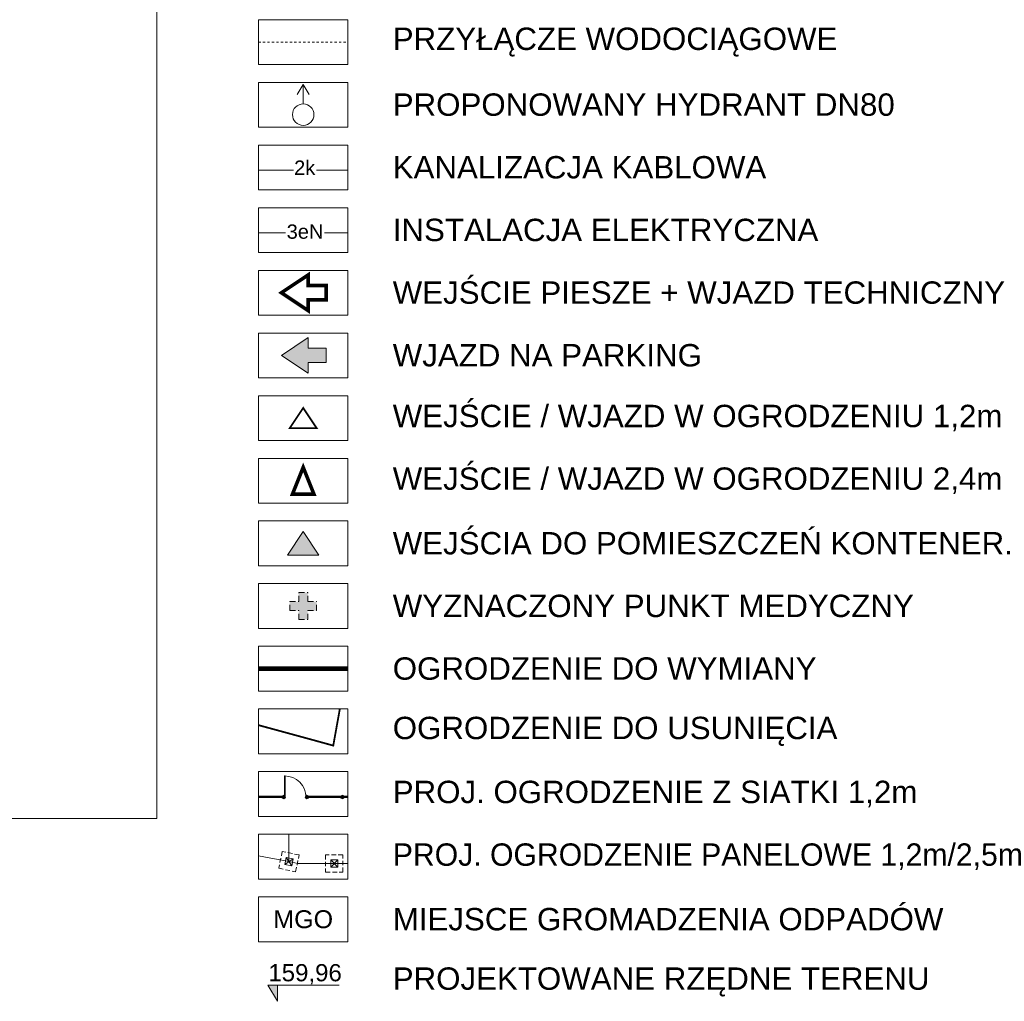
# Model space of a CAD drawing. Header units: millimetres. Extents: x 1962 to 3194, y -795 to -219.
# Tile 110 of 256: x 2373 to 2483, y -730 to -621. Entities that reach past the tile are written whole.
import ezdxf

# ---------------------------------------------------------------- set-up
doc = ezdxf.new("R2010")
doc.units = ezdxf.units.MM
doc.linetypes.add('HIDDEN', pattern=[9.525, 6.35, -3.175])
doc.linetypes.add('L_0_45', pattern=[0.5, 0.25, -0.25])
doc.layers.get('0').update_dxf_attribs({"lineweight": 5})
doc.layers.get('Defpoints').update_dxf_attribs({"lineweight": 9})
for name, color, linetype, lineweight in [('A_hidden', 137, 'HIDDEN', 9), ('A_koty wysokośc.', 53, 'Continuous', 9), ('A_mapa projektowa', 253, 'Continuous', 9), ('A_obiekty kontenery', 152, 'Continuous', 9), ('A_obiekty kontenery opisy', 142, 'Continuous', 9), ('A_ogrodzenie 1_2m', 34, 'Continuous', 9), ('A_ogrodzenie 2_4m', 45, 'Continuous', 9), ('A_opisy', 13, 'Continuous', 9), ('A_usunięcia', 1, 'Continuous', 9), ('IE_kk', 30, 'Continuous', 9), ('IE_nn', 1, 'Continuous', 9), ('S-woda', 160, 'Continuous', 5)]:
    doc.layers.add(name, color=color, linetype=linetype, lineweight=lineweight)
doc.styles.get("Standard").update_dxf_attribs({"font": 'arial.ttf'})
picture_1 = doc.add_image_def('image1.tif', size_in_pixel=(3404, 2413))

# ---------------------------------------------------------------- blocks, each defined once
blk = doc.blocks.new('zw$D434')
at = {"layer": 'A_opisy'}
h = blk.add_hatch(color=256, dxfattribs=at)
h.dxf.hatch_style = 1
h.paths.add_polyline_path([(-0.271, -1.529), (0.273, -1.782), (0, 0), (-1.54, -0.937), (-0.996, -1.191), (-1.418, -2.097), (-0.693, -2.435)])
blk.add_lwpolyline([(-0.271, -1.529), (0.273, -1.782), (0, 0), (-1.54, -0.937), (-0.996, -1.191), (-1.418, -2.097), (-0.693, -2.435)], close=True, dxfattribs=at)
blk = doc.blocks.new('zw$72B4')
at = {"layer": 'A_ogrodzenie 2_4m'}
for p, q in [((0.05, -0.05), (-0.05, 0.05)), ((-0.05, -0.05), (0.05, 0.05))]:
    blk.add_line(p, q, dxfattribs=at)
at = {"layer": 'A_ogrodzenie 2_4m', "linetype": 'HIDDEN', "ltscale": 0.01}
blk.add_lwpolyline([(-0.12, 0.12), (-0.12, -0.12), (0.12, -0.12), (0.12, 0.12)], close=True, dxfattribs=at)
at = {"layer": 'A_ogrodzenie 2_4m'}
blk.add_lwpolyline([(-0.05, 0.05), (-0.05, -0.05), (0.05, -0.05), (0.05, 0.05)], close=True, dxfattribs=at)
blk = doc.blocks.new('zw$5BF2')
at = {"layer": 'A_obiekty kontenery opisy'}
h = blk.add_hatch(color=256, dxfattribs=at)
h.dxf.hatch_style = 1
h.paths.add_polyline_path([(-0.75, 0.5), (0, 0), (-0.75, -0.5)])
blk.add_lwpolyline([(-0.75, 0.5), (0, 0), (-0.75, -0.5)], close=True, dxfattribs=at)
blk = doc.blocks.new('zw$B760')
at = {"layer": 'A_ogrodzenie 1_2m'}
h = blk.add_hatch(color=256, dxfattribs=at)
h.dxf.hatch_style = 1
edge = h.paths.add_edge_path()
edge.add_ellipse((0, 0), major_axis=(0.1, 0), ratio=1, start_angle=0, end_angle=360)
blk.add_circle((0, 0), 0.1, dxfattribs=at)
blk = doc.blocks.new('zw$CA91')
at = {"layer": 'A_koty wysokośc.'}
h = blk.add_hatch(color=256, dxfattribs=at)
h.dxf.hatch_style = 1
h.paths.add_polyline_path([(-0.448, 0.753), (0, 0), (0, 0.753)])
blk.add_lwpolyline([(2.874, 0.753), (-0.448, 0.753), (0, 0), (0, 0.753)], dxfattribs=at)

msp = doc.modelspace()

# ---------------------------------------------------------------- hatches: boundary and pattern name
h = msp.add_hatch(color=1)
h.dxf.hatch_style = 1
h.paths.add_polyline_path([(2403.4062, -686.5832), (2404.4062, -686.5832), (2404.4062, -687.5832), (2405.4062, -687.5832), (2405.4062, -686.5832), (2406.4062, -686.5832), (2406.4062, -685.5832), (2405.4062, -685.5832), (2405.4062, -684.5832), (2404.4062, -684.5832), (2404.4062, -685.5832), (2403.4062, -685.5832)])

# ---------------------------------------------------------------- linework, layer by layer
at = {"layer": 'A_hidden', "linetype": 'HIDDEN', "ltscale": 0.1}
for p, q in [((2404.4062, -685.5832), (2404.4062, -684.5832)), ((2404.4062, -684.5832), (2405.4062, -684.5832)), ((2405.4062, -685.5832), (2405.4062, -684.5832)), ((2403.4062, -685.5832), (2404.4062, -685.5832)), ((2403.4062, -686.5832), (2403.4062, -685.5832)), ((2405.4062, -685.5832), (2406.4062, -685.5832)), ((2406.4062, -686.5832), (2406.4062, -685.5832)), ((2403.4062, -686.5832), (2404.4062, -686.5832)), ((2404.4062, -687.5832), (2404.4062, -686.5832)), ((2405.4062, -687.5832), (2405.4062, -686.5832)), ((2405.4062, -686.5832), (2406.4062, -686.5832)), ((2404.4062, -687.5832), (2405.4062, -687.5832))]:
    msp.add_line(p, q, dxfattribs=at)
at = {"layer": 'A_ogrodzenie 1_2m'}
for p, q in [((2399.9062, -707.3206), (2402.7241, -707.3206)), ((2399.9062, -707.3806), (2402.6325, -707.3806)), ((2399.9062, -707.4606), (2402.6325, -707.4606)), ((2405.3241, -707.3206), (2409.9062, -707.3206)), ((2405.4158, -707.3806), (2409.9062, -707.3806)), ((2405.4158, -707.4606), (2409.9062, -707.4606))]:
    msp.add_line(p, q, dxfattribs=at)
msp.add_lwpolyline([(2402.8241, -705.0606), (2402.9041, -705.0606), (2402.9041, -707.4606), (2402.8241, -707.4606)], close=True, dxfattribs=at)
msp.add_arc((2402.8241, -707.4606), 2.4, 360, 90, dxfattribs=at)
at = {"layer": 'A_ogrodzenie 2_4m'}
for points in [[(2409.9062, -714.8402), (2404.3147, -714.8402), (2403.3147, -714.635), (2403.3147, -714.635), (2403.3147, -711.5832)], [(2403.3147, -714.635), (2399.9062, -714.0036)]]:
    msp.add_lwpolyline(points, dxfattribs=at)
at = {"layer": 'A_opisy'}
for points, const_width in [([(2405.4715, -650.2832), (2405.4715, -649.0832), (2402.4715, -651.0832), (2405.4715, -653.0832), (2405.4715, -651.8832), (2407.4715, -651.8832), (2407.4715, -650.2832)], 0.4), ([(2403.4062, -666.2082), (2404.9062, -663.9582), (2406.4062, -666.2082)], 0.2), ([(2404.9062, -670.5832), (2403.7062, -673.5832), (2406.1062, -673.5832)], 0.4)]:
    msp.add_lwpolyline(points, close=True, dxfattribs=dict(at, const_width=const_width))
at = {"layer": 'A_usunięcia', "color": 2, "linetype": 'HIDDEN', "ltscale": 0.1, "const_width": 0.5}
msp.add_lwpolyline([(2399.9062, -693.0832), (2409.9062, -693.0832)], dxfattribs=at)
at = {"layer": 'A_usunięcia', "linetype": 'HIDDEN', "ltscale": 0.2, "const_width": 0.2}
msp.add_lwpolyline([(2399.9062, -699.3887), (2405.7235, -700.9731), (2408.262, -701.6731), (2408.9968, -697.5832)], dxfattribs=at)
at = {"layer": 'Defpoints'}
for points in [[(2399.9062, -625.5832), (2409.9062, -625.5832), (2409.9062, -620.5832), (2399.9062, -620.5832)], [(2399.9062, -632.5832), (2409.9062, -632.5832), (2409.9062, -627.5832), (2399.9062, -627.5832)], [(2399.9062, -639.5832), (2409.9062, -639.5832), (2409.9062, -634.5832), (2399.9062, -634.5832)], [(2399.9062, -646.5832), (2409.9062, -646.5832), (2409.9062, -641.5832), (2399.9062, -641.5832)], [(2399.9062, -653.5832), (2409.9062, -653.5832), (2409.9062, -648.5832), (2399.9062, -648.5832)], [(2399.9062, -660.5832), (2409.9062, -660.5832), (2409.9062, -655.5832), (2399.9062, -655.5832)], [(2399.9062, -667.5832), (2409.9062, -667.5832), (2409.9062, -662.5832), (2399.9062, -662.5832)], [(2399.9062, -674.5832), (2409.9062, -674.5832), (2409.9062, -669.5832), (2399.9062, -669.5832)], [(2399.9062, -681.5832), (2409.9062, -681.5832), (2409.9062, -676.5832), (2399.9062, -676.5832)], [(2399.9062, -688.5832), (2409.9062, -688.5832), (2409.9062, -683.5832), (2399.9062, -683.5832)], [(2399.9062, -695.5832), (2409.9062, -695.5832), (2409.9062, -690.5832), (2399.9062, -690.5832)], [(2399.9062, -702.5832), (2409.9062, -702.5832), (2409.9062, -697.5832), (2399.9062, -697.5832)], [(2399.9062, -709.5832), (2409.9062, -709.5832), (2409.9062, -704.5832), (2399.9062, -704.5832)], [(2399.9062, -716.5832), (2409.9062, -716.5832), (2409.9062, -711.5832), (2399.9062, -711.5832)], [(2399.9062, -723.5832), (2409.9062, -723.5832), (2409.9062, -718.5832), (2399.9062, -718.5832)]]:
    msp.add_lwpolyline(points, close=True, dxfattribs=at)
at = {"layer": 'IE_kk'}
for p, q in [((2399.9062, -637.3955), (2403.8278, -637.3955)), ((2406.4093, -637.3955), (2409.9062, -637.3955))]:
    msp.add_line(p, q, dxfattribs=at)
at = {"layer": 'IE_nn'}
for p, q in [((2399.9062, -644.3955), (2402.938, -644.3955)), ((2407.2709, -644.3955), (2409.9062, -644.3955))]:
    msp.add_line(p, q, dxfattribs=at)
at = {"layer": 'S-woda', "linetype": 'L_0_45'}
msp.add_line((2399.9062, -623.0832), (2409.9062, -623.0832), dxfattribs=at)
at = {"layer": 'S-woda'}
msp.add_line((2404.9062, -629.9871), (2404.9062, -627.821), dxfattribs=at)
for points in [[(2404.2348, -628.9378), (2404.9062, -627.821)], [(2405.5776, -628.9378), (2404.9062, -627.821)]]:
    msp.add_lwpolyline(points, dxfattribs=at)
msp.add_circle((2404.9062, -631.1871), 1.2, dxfattribs=at)

# ---------------------------------------------------------------- block references
at = {"layer": 'A_koty wysokośc.', "xscale": 2.4, "yscale": 2.4, "zscale": 2.4}
msp.add_blockref('zw$CA91', (2402.0366, -730.2419), dxfattribs=at)
at = {"layer": 'A_obiekty kontenery', "xscale": 3.5, "yscale": 3.5, "zscale": 3.5, "rotation": 90.00000000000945}
msp.add_blockref('zw$5BF2', (2404.9062, -677.7707), dxfattribs=at)
at = {"layer": 'A_ogrodzenie 1_2m', "xscale": 2, "yscale": 2, "zscale": 2, "rotation": 24.97819419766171}
for p in [(2402.7241, -707.4206), (2405.3241, -707.4206), (2409.2843, -707.4206)]:
    msp.add_blockref('zw$B760', p, dxfattribs=at)
at = {"layer": 'A_ogrodzenie 2_4m', "xscale": 8, "yscale": 8, "zscale": 8, "rotation": 348.4034848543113}
msp.add_blockref('zw$72B4', (2403.3147, -714.635), dxfattribs=at)
at = {"layer": 'A_ogrodzenie 2_4m', "xscale": 8, "yscale": 8, "zscale": 8}
msp.add_blockref('zw$72B4', (2408.3745, -714.8402), dxfattribs=at)
at = {"layer": 'A_opisy', "xscale": 2, "yscale": 2, "zscale": 2, "rotation": 114.9781941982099}
msp.add_blockref('zw$D434', (2402.4715, -658.0832), dxfattribs=at)

# ---------------------------------------------------------------- texts
at = {"char_height": 2.5, "attachment_point": 4}
for s, insert, width in [('PRZYŁĄCZE WODOCIĄGOWE', (2414.9062, -623.0832), 73.564757), ('PROPONOWANY HYDRANT DN80', (2414.9062, -630.0832), 73.564757), ('KANALIZACJA KABLOWA', (2414.9062, -637.0832), 73.564757), ('INSTALACJA ELEKTRYCZNA', (2414.9062, -644.0832), 78.859182), ('WEJŚCIE PIESZE + WJAZD TECHNICZNY', (2414.9062, -651.0832), 70.397526), ('WJAZD NA PARKING', (2414.9062, -658.0832), 70.397526), ('WEJŚCIE / WJAZD W OGRODZENIU 1,2m', (2414.9062, -665.0832), 70.397526), ('WEJŚCIE / WJAZD W OGRODZENIU 2,4m', (2414.9062, -672.0832), 70.397526), ('WEJŚCIA DO POMIESZCZEŃ KONTENER.', (2414.9062, -679.0832), 70.397526), ('WYZNACZONY PUNKT MEDYCZNY', (2414.9062, -686.0832), 70.397526), ('OGRODZENIE DO WYMIANY', (2414.9062, -693.0832), 70.397526), ('OGRODZENIE DO USUNIĘCIA', (2414.9062, -700.0832), 70.397526), ('PROJ. OGRODZENIE Z SIATKI 1,2m', (2414.9062, -707.0832), 73.564757), ('PROJ. OGRODZENIE PANELOWE 1,2m/2,5m', (2414.9062, -714.0832), 73.564757), ('MIEJSCE GROMADZENIA ODPADÓW', (2414.9062, -721.0832), 73.564757), ('PROJEKTOWANE RZĘDNE TERENU', (2414.9062, -728.0832), 73.564757)]:
    msp.add_mtext(s, dxfattribs=dict(at, insert=insert, width=width))
at = {"layer": 'A_koty wysokośc.', "insert": (2401.0143, -727.224), "char_height": 1.92, "width": 12.379282, "attachment_point": 4}
msp.add_mtext('159,96', dxfattribs=at)
at = {"layer": 'A_opisy', "insert": (2404.9062, -721.0832), "char_height": 2, "width": 5.069021, "attachment_point": 5}
msp.add_mtext('MGO', dxfattribs=at)
at = {"layer": 'IE_kk'}
msp.add_text('2k', height=1.6, rotation=360, dxfattribs=at).set_placement((2403.8913, -637.9123))
at = {"layer": 'IE_nn'}
msp.add_text('3eN', height=1.6, rotation=0.001111, dxfattribs=at).set_placement((2403.0613, -645.0542))

# ---------------------------------------------------------------- pictures from other files: only their frames are drawn
at = {"layer": 'A_mapa projektowa'}
image = msp.add_image(picture_1, insert=(2100.3466, -709.8065), size_in_units=(288.2053, 204.3007), dxfattribs=at)
image.dxf.flags = 15

doc.saveas('drawing.dxf')
